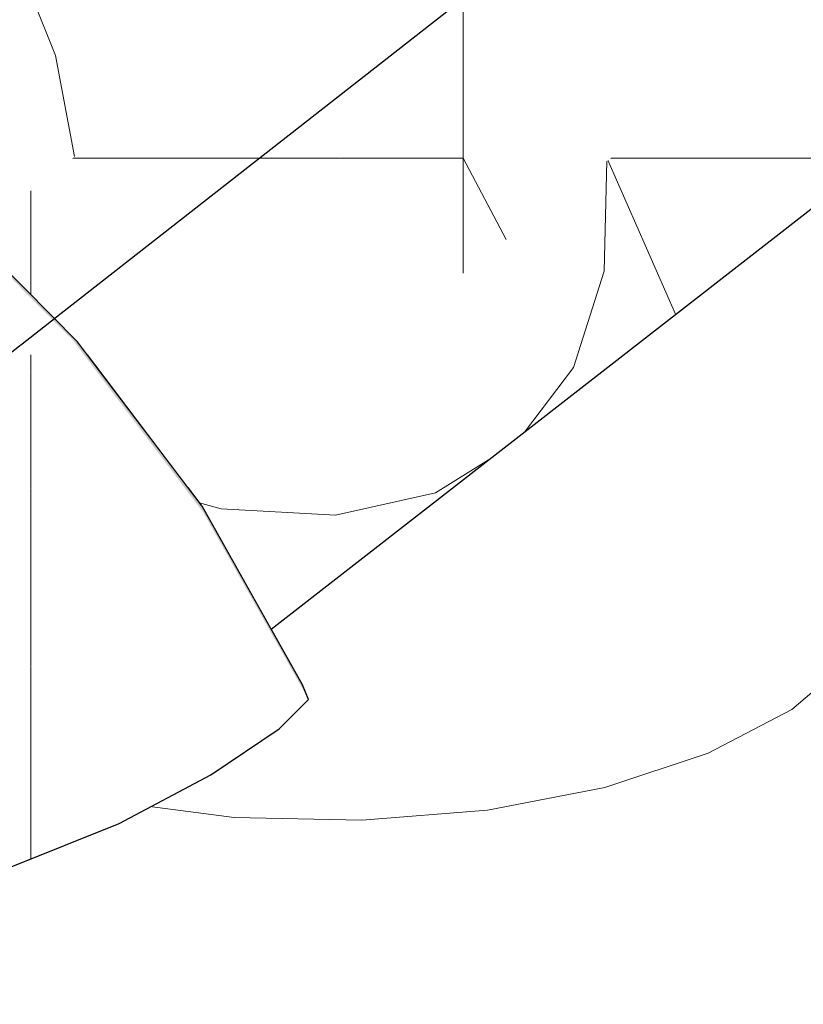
# Model space of a CAD drawing. Header units: millimetres. Extents: x -36478 to 31050, y -14815 to 11827.
# Tile 124 of 256: x -17484 to -17397, y 8346 to 8455. Entities that reach past the tile are written whole.
import ezdxf

# ---------------------------------------------------------------- set-up
doc = ezdxf.new("R2010")
doc.units = ezdxf.units.MM
doc.header["$MEASUREMENT"] = 0
doc.linetypes.add('Wipeout_Contour', pattern=[1000, 0, -1000])
for name, color, linetype in [('Nové_Konstrukce - krov', 7, 'Continuous'), ('Nové_Konstrukce - střechy a skořepiny', 7, 'Continuous'), ('Nové_Výplně - Povrchové', 7, 'Continuous')]:
    doc.layers.add(name, color=color, linetype=linetype)

# ---------------------------------------------------------------- blocks, each defined once
blk = doc.blocks.new('*X13')
at = {"layer": 'Nové_Výplně - Povrchové', "color": 21, "linetype": 'Continuous', "lineweight": 20, "true_color": 0xffaaaa}
for p, q in [((-17398.39, 8441.71), (-17391.72, 8447.4)), ((-17407.7, 8436.84), (-17398.39, 8441.71)), ((-17419.18, 8433.05), (-17407.7, 8436.84)), ((-17432.24, 8430.52), (-17419.18, 8433.05)), ((-17469.11, 8430.83), (-17460.39, 8429.71)), ((-17460.39, 8429.71), (-17446.21, 8429.39)), ((-17446.21, 8429.39), (-17432.24, 8430.52)), ((-17398.39, 8378.6), (-17391.72, 8384.29)), ((-17407.7, 8373.74), (-17398.39, 8378.6)), ((-17419.18, 8369.94), (-17407.7, 8373.74)), ((-17486.5, 8371.46), (-17474.05, 8368.36)), ((-17432.24, 8367.42), (-17419.18, 8369.94)), ((-17474.05, 8368.36), (-17460.39, 8366.6)), ((-17446.21, 8366.28), (-17432.24, 8367.42)), ((-17460.39, 8366.6), (-17446.21, 8366.28))]:
    blk.add_line(p, q, dxfattribs=at)
blk = doc.blocks.new('výplň_6_1', base_point=(0, 0))
at = {"layer": 'Nové_Výplně - Povrchové', "color": 21, "linetype": 'Continuous', "lineweight": 20, "true_color": 0xffaaaa}
blk.add_blockref('*X13', (0, 0), dxfattribs=at)
blk = doc.blocks.new('*X4075')
at = {"layer": 'Nové_Výplně - Povrchové', "color": 21, "linetype": 'Continuous', "lineweight": 20, "true_color": 0xffaaaa}
for p, q in [((-17387.57, 8463.96), (-17380.03, 8446.85)), ((-17419.26, 8427.32), (-17418.96, 8439.55)), ((-17418.86, 8439.63), (-17411.32, 8422.51)), ((-17397.95, 8439.85), (-17418.57, 8439.85)), ((-17389.03, 8439.85), (-17397.95, 8439.85)), ((-17422.68, 8416.6), (-17419.26, 8427.32)), ((-17428.14, 8409.43), (-17422.68, 8416.6)), ((-17438.01, 8402.68), (-17432.12, 8406.33)), ((-17449.13, 8400.18), (-17438.01, 8402.68)), ((-17464.27, 8401.57), (-17461.84, 8400.89)), ((-17461.84, 8400.89), (-17449.13, 8400.18))]:
    blk.add_line(p, q, dxfattribs=at)
blk = doc.blocks.new('výplň_2037_1', base_point=(0, 0))
at = {"color": 254, "linetype": 'Wipeout_Contour', "lineweight": 0, "ltscale": 96734.240161}
blk.add_wipeout([(-17465.57, 8403.29), (-17463.97, 8401.18), (-17456.29, 8387.53), (-17329.32, 8486.29), (-17338.32, 8502.27)], dxfattribs=at).dxf.layer = 'Nové_Výplně - Povrchové'
at = {"layer": 'Nové_Výplně - Povrchové', "color": 21, "linetype": 'Continuous', "lineweight": 20, "true_color": 0xffaaaa}
blk.add_blockref('*X4075', (0, 0), dxfattribs=at)
blk = doc.blocks.new('*X4083')
at = {"layer": 'Nové_Výplně - Povrchové', "color": 21, "linetype": 'Continuous', "lineweight": 20, "true_color": 0xffaaaa}
for p, q in [((-17434.96, 8450.51), (-17434.96, 8427.1)), ((-17448.66, 8439.85), (-17434.96, 8439.85)), ((-17430.16, 8430.83), (-17434.96, 8439.85))]:
    blk.add_line(p, q, dxfattribs=at)
blk = doc.blocks.new('výplň_2041_1', base_point=(0, 0))
at = {"color": 254, "linetype": 'Wipeout_Contour', "lineweight": 0, "ltscale": 77418.466795}
blk.add_wipeout([(-17476.73, 8418.02), (-17465.57, 8403.29), (-17338.32, 8502.27), (-17349.47, 8517)], dxfattribs=at).dxf.layer = 'Nové_Výplně - Povrchové'
at = {"layer": 'Nové_Výplně - Povrchové', "color": 21, "linetype": 'Continuous', "lineweight": 20, "true_color": 0xffaaaa}
blk.add_blockref('*X4083', (0, 0), dxfattribs=at)
blk = doc.blocks.new('*X4087')
at = {"layer": 'Nové_Výplně - Povrchové', "color": 21, "linetype": 'Continuous', "lineweight": 20, "true_color": 0xffaaaa}
for p, q in [((-17434.96, 8473.62), (-17434.96, 8450.51)), ((-17478.39, 8439.85), (-17458.98, 8439.85)), ((-17458.98, 8439.85), (-17448.66, 8439.85)), ((-17483, 8436.26), (-17483, 8424.67)), ((-17485.56, 8434.27), (-17486.94, 8431.65)), ((-17486.94, 8431.65), (-17488.1, 8429.79))]:
    blk.add_line(p, q, dxfattribs=at)
blk = doc.blocks.new('výplň_2043_1', base_point=(0, 0))
at = {"color": 254, "linetype": 'Wipeout_Contour', "lineweight": 0, "ltscale": 96885.470476}
blk.add_wipeout([(-17362.44, 8530.03), (-17489.5, 8431.2), (-17477.81, 8419.46), (-17476.73, 8418.02), (-17349.47, 8517)], dxfattribs=at).dxf.layer = 'Nové_Výplně - Povrchové'
at = {"layer": 'Nové_Výplně - Povrchové', "color": 21, "linetype": 'Continuous', "lineweight": 20, "true_color": 0xffaaaa}
blk.add_blockref('*X4087', (0, 0), dxfattribs=at)
blk = doc.blocks.new('*X4089')
at = {"layer": 'Nové_Výplně - Povrchové', "color": 21, "linetype": 'Continuous', "lineweight": 20, "true_color": 0xffaaaa}
for p, q in [((-17448.76, 8505.49), (-17432.98, 8500.85)), ((-17432.48, 8500.7), (-17429.66, 8499.87)), ((-17480.04, 8481.15), (-17460.95, 8475.54)), ((-17485.84, 8463.69), (-17492.22, 8471.68)), ((-17483.07, 8458.34), (-17485.84, 8463.69))]:
    blk.add_line(p, q, dxfattribs=at)
blk = doc.blocks.new('výplň_2044_1', base_point=(0, 0))
at = {"color": 254, "linetype": 'Wipeout_Contour', "lineweight": 0, "ltscale": 116513.352424}
blk.add_wipeout([(-17392.22, 8549.46), (-17516.94, 8452.45), (-17513.86, 8450.75), (-17511.78, 8449.21), (-17503.19, 8442.68), (-17376.84, 8540.96)], dxfattribs=at).dxf.layer = 'Nové_Výplně - Povrchové'
at = {"layer": 'Nové_Výplně - Povrchové', "color": 21, "linetype": 'Continuous', "lineweight": 20, "true_color": 0xffaaaa}
blk.add_blockref('*X4089', (0, 0), dxfattribs=at)
blk = doc.blocks.new('*X4091')
at = {"layer": 'Nové_Výplně - Povrchové', "color": 21, "linetype": 'Continuous', "lineweight": 20, "true_color": 0xffaaaa}
for p, q in [((-17429.66, 8499.87), (-17412.77, 8490.88)), ((-17460.95, 8475.54), (-17444.06, 8466.55)), ((-17480.27, 8451.26), (-17483.07, 8458.34)), ((-17478.16, 8440.03), (-17480.27, 8451.26))]:
    blk.add_line(p, q, dxfattribs=at)
blk = doc.blocks.new('výplň_2045_1', base_point=(0, 0))
at = {"color": 254, "linetype": 'Wipeout_Contour', "lineweight": 0, "ltscale": 96976.665737}
blk.add_wipeout([(-17376.84, 8540.96), (-17503.19, 8442.68), (-17493.92, 8435.64), (-17489.5, 8431.2), (-17362.44, 8530.03)], dxfattribs=at).dxf.layer = 'Nové_Výplně - Povrchové'
at = {"layer": 'Nové_Výplně - Povrchové', "color": 21, "linetype": 'Continuous', "lineweight": 20, "true_color": 0xffaaaa}
blk.add_blockref('*X4091', (0, 0), dxfattribs=at)
blk = doc.blocks.new('*X4149')
at = {"layer": 'Nové_Výplně - Povrchové', "color": 21, "linetype": 'Continuous', "lineweight": 20, "true_color": 0xffaaaa}
for p, q in [((-17469.48, 8507.55), (-17448.76, 8505.49)), ((-17500.76, 8483.22), (-17480.04, 8481.15)), ((-17504.91, 8479.82), (-17505.06, 8479.88)), ((-17494.19, 8473.43), (-17504.91, 8479.82)), ((-17492.22, 8471.68), (-17494.19, 8473.43))]:
    blk.add_line(p, q, dxfattribs=at)
blk = doc.blocks.new('výplň_2074_1', base_point=(0, 0))
at = {"color": 254, "linetype": 'Wipeout_Contour', "lineweight": 0, "ltscale": 77691.533769}
blk.add_wipeout([(-17408.11, 8555.28), (-17530.61, 8460.01), (-17516.94, 8452.45), (-17392.22, 8549.46)], dxfattribs=at).dxf.layer = 'Nové_Výplně - Povrchové'
at = {"layer": 'Nové_Výplně - Povrchové', "color": 21, "linetype": 'Continuous', "lineweight": 20, "true_color": 0xffaaaa}
blk.add_blockref('*X4149', (0, 0), dxfattribs=at)
blk = doc.blocks.new('*X4155')
at = {"layer": 'Nové_Výplně - Povrchové', "linetype": 'Continuous', "lineweight": 20, "true_color": 0xffaaaa}
blk.add_hatch(color=21, dxfattribs=at).paths.add_polyline_path([(-17452.13, 8379.72), (-17452.8, 8381.34), (-17463.97, 8401.18), (-17463.82, 8400.48)])
blk = doc.blocks.new('výplň_2077_1', base_point=(0, 0))
at = {"color": 254, "linetype": 'Wipeout_Contour', "lineweight": 0, "ltscale": 77479.432626}
blk.add_wipeout([(-17452.13, 8379.72), (-17452.8, 8381.34), (-17463.97, 8401.18), (-17463.82, 8400.48)], dxfattribs=at).dxf.layer = 'Nové_Výplně - Povrchové'
at = {"layer": 'Nové_Výplně - Povrchové', "color": 21, "linetype": 'Continuous', "lineweight": 20, "true_color": 0xffaaaa}
blk.add_blockref('*X4155', (0, 0), dxfattribs=at)
blk = doc.blocks.new('výplň_2078_1', base_point=(0, 0))
at = {"color": 254, "linetype": 'Wipeout_Contour', "lineweight": 0, "ltscale": 77493.29276}
blk.add_wipeout([(-17462.98, 8371.33), (-17455.38, 8376.44), (-17467.25, 8397.53), (-17474.65, 8392.08)], dxfattribs=at).dxf.layer = 'Nové_Výplně - Povrchové'
blk = doc.blocks.new('výplň_2079_1', base_point=(0, 0))
at = {"color": 254, "linetype": 'Wipeout_Contour', "lineweight": 0, "ltscale": 77481.05669}
blk.add_wipeout([(-17455.38, 8376.44), (-17452.13, 8379.72), (-17463.82, 8400.48), (-17467.25, 8397.53)], dxfattribs=at).dxf.layer = 'Nové_Výplně - Povrchové'
blk = doc.blocks.new('*X4161')
at = {"layer": 'Nové_Výplně - Povrchové', "color": 21, "linetype": 'Continuous', "lineweight": 20, "true_color": 0xffaaaa}
blk.add_line((-17483, 8383.36), (-17483, 8361.98), dxfattribs=at)
blk = doc.blocks.new('výplň_2080_1', base_point=(0, 0))
at = {"color": 254, "linetype": 'Wipeout_Contour', "lineweight": 0, "ltscale": 77543.469302}
blk.add_wipeout([(-17495.31, 8378.7), (-17485.37, 8361.03), (-17473.18, 8365.93), (-17484.24, 8385.58)], dxfattribs=at).dxf.layer = 'Nové_Výplně - Povrchové'
at = {"layer": 'Nové_Výplně - Povrchové', "color": 21, "linetype": 'Continuous', "lineweight": 20, "true_color": 0xffaaaa}
blk.add_blockref('*X4161', (0, 0), dxfattribs=at)
blk = doc.blocks.new('*X4163')
at = {"layer": 'Nové_Výplně - Povrchové', "color": 21, "linetype": 'Continuous', "lineweight": 20, "true_color": 0xffaaaa}
blk.add_line((-17483, 8386.42), (-17483, 8383.36), dxfattribs=at)
blk = doc.blocks.new('výplň_2081_1', base_point=(0, 0))
at = {"color": 254, "linetype": 'Wipeout_Contour', "lineweight": 0, "ltscale": 77514.920232}
blk.add_wipeout([(-17473.18, 8365.93), (-17462.98, 8371.33), (-17474.65, 8392.08), (-17484.24, 8385.58)], dxfattribs=at).dxf.layer = 'Nové_Výplně - Povrchové'
at = {"layer": 'Nové_Výplně - Povrchové', "color": 21, "linetype": 'Continuous', "lineweight": 20, "true_color": 0xffaaaa}
blk.add_blockref('*X4163', (0, 0), dxfattribs=at)
blk = doc.blocks.new('*X4165')
at = {"layer": 'Nové_Výplně - Povrchové', "color": 21, "linetype": 'Continuous', "lineweight": 20, "true_color": 0xffaaaa}
blk.add_line((-17483, 8416.14), (-17483, 8403.1), dxfattribs=at)
blk = doc.blocks.new('výplň_2082_1', base_point=(0, 0))
at = {"color": 254, "linetype": 'Wipeout_Contour', "lineweight": 0, "ltscale": 77575.650387}
blk.add_wipeout([(-17489.13, 8411.19), (-17474.65, 8392.08), (-17467.25, 8397.53), (-17481.97, 8416.97)], dxfattribs=at).dxf.layer = 'Nové_Výplně - Povrchové'
at = {"layer": 'Nové_Výplně - Povrchové', "color": 21, "linetype": 'Continuous', "lineweight": 20, "true_color": 0xffaaaa}
blk.add_blockref('*X4165', (0, 0), dxfattribs=at)
blk = doc.blocks.new('*X4167')
at = {"layer": 'Nové_Výplně - Povrchové', "linetype": 'Continuous', "lineweight": 20, "true_color": 0xffaaaa}
blk.add_hatch(color=21, dxfattribs=at).paths.add_polyline_path([(-17493.92, 8435.64), (-17495.16, 8436.55), (-17478.31, 8419.62), (-17477.81, 8419.46)])
blk = doc.blocks.new('výplň_2083_1', base_point=(0, 0))
at = {"color": 254, "linetype": 'Wipeout_Contour', "lineweight": 0, "ltscale": 77645.246492}
blk.add_wipeout([(-17493.92, 8435.64), (-17495.16, 8436.55), (-17478.31, 8419.62), (-17477.81, 8419.46)], dxfattribs=at).dxf.layer = 'Nové_Výplně - Povrchové'
at = {"layer": 'Nové_Výplně - Povrchové', "color": 21, "linetype": 'Continuous', "lineweight": 20, "true_color": 0xffaaaa}
blk.add_blockref('*X4167', (0, 0), dxfattribs=at)
blk = doc.blocks.new('*X4169')
at = {"layer": 'Nové_Výplně - Povrchové', "linetype": 'Continuous', "lineweight": 20, "true_color": 0xffaaaa}
blk.add_hatch(color=21, dxfattribs=at).paths.add_polyline_path([(-17463.82, 8400.48), (-17463.97, 8401.18), (-17477.81, 8419.46), (-17478.31, 8419.62)])
blk = doc.blocks.new('výplň_2084_1', base_point=(0, 0))
at = {"color": 254, "linetype": 'Wipeout_Contour', "lineweight": 0, "ltscale": 77559.442853}
blk.add_wipeout([(-17463.82, 8400.48), (-17463.97, 8401.18), (-17477.81, 8419.46), (-17478.31, 8419.62)], dxfattribs=at).dxf.layer = 'Nové_Výplně - Povrchové'
at = {"layer": 'Nové_Výplně - Povrchové', "color": 21, "linetype": 'Continuous', "lineweight": 20, "true_color": 0xffaaaa}
blk.add_blockref('*X4169', (0, 0), dxfattribs=at)
blk = doc.blocks.new('výplň_2086_1', base_point=(0, 0))
at = {"color": 254, "linetype": 'Wipeout_Contour', "lineweight": 0, "ltscale": 77563.47039}
blk.add_wipeout([(-17467.25, 8397.53), (-17463.82, 8400.48), (-17478.31, 8419.62), (-17481.97, 8416.97)], dxfattribs=at).dxf.layer = 'Nové_Výplně - Povrchové'
blk = doc.blocks.new('výplň_2088_1', base_point=(0, 0))
at = {"color": 254, "linetype": 'Wipeout_Contour', "lineweight": 0, "ltscale": 77651.929659}
blk.add_wipeout([(-17478.31, 8419.62), (-17495.16, 8436.55), (-17499.09, 8434.16), (-17481.97, 8416.97)], dxfattribs=at).dxf.layer = 'Nové_Výplně - Povrchové'
blk = doc.blocks.new('*X4237')
at = {"layer": 'Nové_Výplně - Povrchové', "color": 21, "linetype": 'Continuous', "lineweight": 20, "true_color": 0xffaaaa}
blk.add_line((-17483, 8403.1), (-17483, 8386.42), dxfattribs=at)
blk = doc.blocks.new('výplň_2118_1', base_point=(0, 0))
at = {"color": 254, "linetype": 'Wipeout_Contour', "lineweight": 0, "ltscale": 77594.40696}
blk.add_wipeout([(-17484.24, 8385.58), (-17474.65, 8392.08), (-17489.13, 8411.19), (-17497.95, 8403.68)], dxfattribs=at).dxf.layer = 'Nové_Výplně - Povrchové'
at = {"layer": 'Nové_Výplně - Povrchové', "color": 21, "linetype": 'Continuous', "lineweight": 20, "true_color": 0xffaaaa}
blk.add_blockref('*X4237', (0, 0), dxfattribs=at)
blk = doc.blocks.new('*X4247')
at = {"layer": 'Nové_Výplně - Povrchové', "color": 21, "linetype": 'Continuous', "lineweight": 20, "true_color": 0xffaaaa}
for p, q in [((-17490.78, 8425.82), (-17492.03, 8424.1)), ((-17492.03, 8424.1), (-17494.97, 8420.62)), ((-17494.97, 8420.62), (-17496.73, 8418.83)), ((-17483, 8418), (-17483, 8416.14))]:
    blk.add_line(p, q, dxfattribs=at)
blk = doc.blocks.new('výplň_2123_1', base_point=(0, 0))
at = {"color": 254, "linetype": 'Wipeout_Contour', "lineweight": 0, "ltscale": 77664.054819}
blk.add_wipeout([(-17489.13, 8411.19), (-17481.97, 8416.97), (-17499.09, 8434.16), (-17505.96, 8428.1)], dxfattribs=at).dxf.layer = 'Nové_Výplně - Povrchové'
at = {"layer": 'Nové_Výplně - Povrchové', "color": 21, "linetype": 'Continuous', "lineweight": 20, "true_color": 0xffaaaa}
blk.add_blockref('*X4247', (0, 0), dxfattribs=at)

msp = doc.modelspace()

# ---------------------------------------------------------------- block references
at = {"layer": 'Nové_Výplně - Povrchové', "color": 21, "linetype": 'Continuous', "lineweight": 20, "true_color": 0xffaaaa}
msp.add_blockref('výplň_6_1', (0, 0), dxfattribs=at)

# ---------------------------------------------------------------- next in the draw order: block references
msp.add_blockref('výplň_2037_1', (0, 0), dxfattribs=at)

# ---------------------------------------------------------------- next in the draw order: block references
for name in ['výplň_2041_1', 'výplň_2077_1']:
    msp.add_blockref(name, (0, 0), dxfattribs=at)

# ---------------------------------------------------------------- next in the draw order: block references
for name in ['výplň_2043_1', 'výplň_2078_1']:
    msp.add_blockref(name, (0, 0), dxfattribs=at)

# ---------------------------------------------------------------- next in the draw order: block references
for name in ['výplň_2044_1', 'výplň_2079_1', 'výplň_2080_1']:
    msp.add_blockref(name, (0, 0), dxfattribs=at)

# ---------------------------------------------------------------- next in the draw order: linework, layer by layer
at = {"layer": 'Nové_Konstrukce - krov', "color": 1, "linetype": 'Continuous', "lineweight": 25}
for p, q in [((-17452.13, 8379.72), (-17452.8, 8381.34)), ((-17455.38, 8376.44), (-17452.13, 8379.72))]:
    msp.add_line(p, q, dxfattribs=at)

# ---------------------------------------------------------------- next in the draw order: block references
at = {"layer": 'Nové_Výplně - Povrchové', "color": 21, "linetype": 'Continuous', "lineweight": 20, "true_color": 0xffaaaa}
for name in ['výplň_2045_1', 'výplň_2081_1']:
    msp.add_blockref(name, (0, 0), dxfattribs=at)

# ---------------------------------------------------------------- next in the draw order: linework, layer by layer
at = {"layer": 'Nové_Konstrukce - krov', "color": 1, "linetype": 'Continuous', "lineweight": 25}
for p, q in [((-17462.98, 8371.33), (-17455.38, 8376.44)), ((-17473.18, 8365.93), (-17462.98, 8371.33)), ((-17485.37, 8361.03), (-17473.18, 8365.93))]:
    msp.add_line(p, q, dxfattribs=at)

# ---------------------------------------------------------------- next in the draw order: block references
at = {"layer": 'Nové_Výplně - Povrchové', "color": 21, "linetype": 'Continuous', "lineweight": 20, "true_color": 0xffaaaa}
for name in ['výplň_2074_1', 'výplň_2083_1', 'výplň_2082_1']:
    msp.add_blockref(name, (0, 0), dxfattribs=at)

# ---------------------------------------------------------------- next in the draw order: linework, layer by layer
at = {"layer": 'Nové_Konstrukce - krov', "color": 1, "linetype": 'Continuous', "lineweight": 25}
msp.add_line((-17456.29, 8387.53), (-17329.32, 8486.29), dxfattribs=at)

# ---------------------------------------------------------------- next in the draw order: block references
at = {"layer": 'Nové_Výplně - Povrchové', "color": 21, "linetype": 'Continuous', "lineweight": 20, "true_color": 0xffaaaa}
msp.add_blockref('výplň_2084_1', (0, 0), dxfattribs=at)

# ---------------------------------------------------------------- next in the draw order: block references
msp.add_blockref('výplň_2086_1', (0, 0), dxfattribs=at)

# ---------------------------------------------------------------- next in the draw order: linework, layer by layer
at = {"layer": 'Nové_Konstrukce - krov', "color": 1, "linetype": 'Continuous', "lineweight": 25}
msp.add_line((-17452.8, 8381.34), (-17463.97, 8401.18), dxfattribs=at)

# ---------------------------------------------------------------- next in the draw order: block references
at = {"layer": 'Nové_Výplně - Povrchové', "color": 21, "linetype": 'Continuous', "lineweight": 20, "true_color": 0xffaaaa}
for name in ['výplň_2088_1', 'výplň_2118_1']:
    msp.add_blockref(name, (0, 0), dxfattribs=at)

# ---------------------------------------------------------------- next in the draw order: linework, layer by layer
at = {"layer": 'Nové_Konstrukce - krov', "color": 1, "linetype": 'Continuous', "lineweight": 25}
msp.add_line((-17463.97, 8401.18), (-17477.81, 8419.46), dxfattribs=at)

# ---------------------------------------------------------------- next in the draw order: block references
at = {"layer": 'Nové_Výplně - Povrchové', "color": 21, "linetype": 'Continuous', "lineweight": 20, "true_color": 0xffaaaa}
msp.add_blockref('výplň_2123_1', (0, 0), dxfattribs=at)

# ---------------------------------------------------------------- next in the draw order: linework, layer by layer
at = {"layer": 'Nové_Konstrukce - krov', "color": 1, "linetype": 'Continuous', "lineweight": 25}
msp.add_line((-17477.81, 8419.46), (-17493.92, 8435.64), dxfattribs=at)
at = {"layer": 'Nové_Konstrukce - střechy a skořepiny', "color": 1, "linetype": 'Continuous', "lineweight": 25}
msp.add_line((-14406.18, 10825.99), (-19182.71, 7090.83), dxfattribs=at)

doc.saveas('drawing.dxf')
